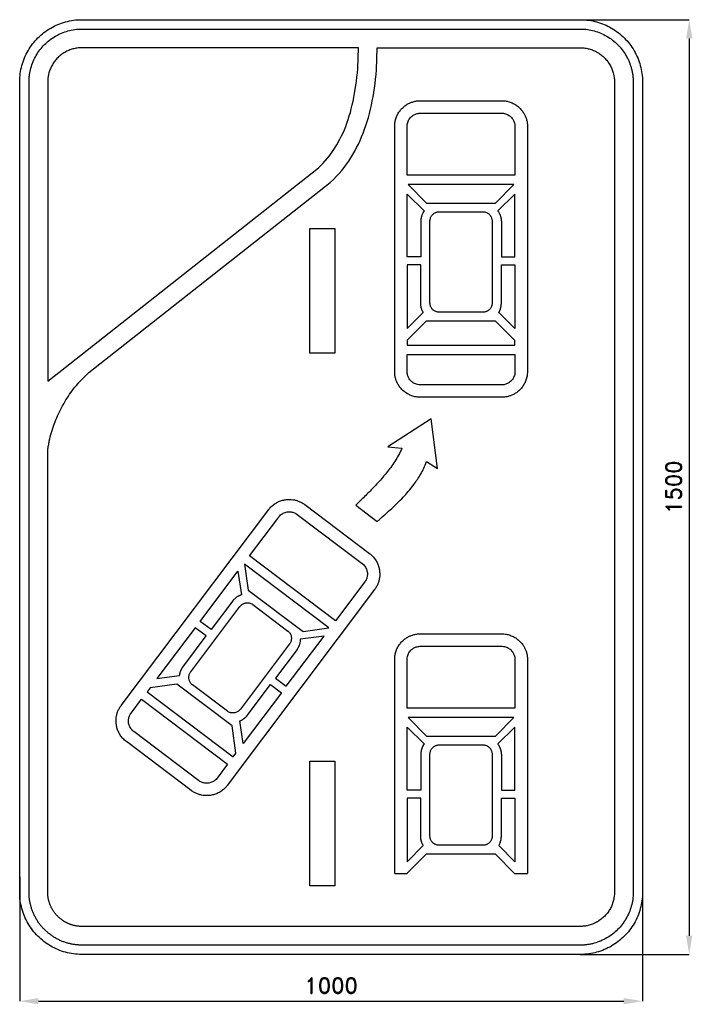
# Model space of a CAD drawing. Header units: millimetres. Extents: x -500 to 580, y -830 to 750.
import ezdxf

# ---------------------------------------------------------------- set-up
doc = ezdxf.new("R2010")
doc.units = ezdxf.units.MM
doc.header["$LTSCALE"] = 5
doc.layers.add('Kóty', color=2, linetype='Continuous')
doc.layers.add('Značka', color=7, linetype='Continuous')
doc.styles.get("Standard").update_dxf_attribs({"font": 'romand.shx', "height": 25})
doc.dimstyles.get("Standard").update_dxf_attribs({"dimtxt": 25, "dimasz": 30, "dimexe": 0.18, "dimexo": 0.0625, "dimgap": 12.5, "dimtad": 1, "dimdec": 0, "dimzin": 0, "dimdsep": 46, "dimtxsty": 'Standard', "dimcen": 0.09, "dimadec": 0, "dimazin": 0, "dimtfac": 1, "dimtdec": 0, "dimtofl": 0, "dimtmove": 0, "dimatfit": 3, "dimfxl": 1, "dimtolj": 1, "dimtzin": 0, "dimarcsym": 0})

# ---------------------------------------------------------------- blocks, each defined once
blk = doc.blocks.new('*D1')
at = {"layer": 'Defpoints', "color": 0, "transparency": 16777216}
for p in [(-500, -625.3), (500, -631.7), (500, -825)]:
    blk.add_point(p, dxfattribs=at)
at = {"layer": 'Kóty', "color": 0, "lineweight": -2, "transparency": 16777216}
for p, q in [((-500, -625.4), (-500, -825.2)), ((500, -631.8), (500, -825.2)), ((-470, -825), (470, -825))]:
    blk.add_line(p, q, dxfattribs=at)
at = {"layer": 'Kóty', "color": 0, "transparency": 16777216}
for points in [[(-470, -820), (-470, -830), (-500, -825)], [(470, -820), (470, -830), (500, -825)]]:
    blk.add_solid(points, dxfattribs=at)
at = {"layer": 'Kóty', "color": 0, "transparency": 16777216, "insert": (0, -800), "char_height": 25, "attachment_point": 5}
blk.add_mtext('\\A1;1000', dxfattribs=at)
blk = doc.blocks.new('*D2')
at = {"layer": 'Defpoints', "color": 0, "transparency": 16777216}
for p in [(357.6, 750), (400, -750), (575, -750)]:
    blk.add_point(p, dxfattribs=at)
at = {"layer": 'Kóty', "color": 0, "lineweight": -2, "transparency": 16777216}
for p, q in [((357.6, 750), (575.2, 750)), ((575, 720), (575, -720)), ((400.1, -750), (575.2, -750))]:
    blk.add_line(p, q, dxfattribs=at)
at = {"layer": 'Kóty', "color": 0, "transparency": 16777216}
for points in [[(570, 720), (580, 720), (575, 750)], [(570, -720), (580, -720), (575, -750)]]:
    blk.add_solid(points, dxfattribs=at)
at = {"layer": 'Kóty', "color": 0, "transparency": 16777216, "insert": (550, 0), "char_height": 25, "attachment_point": 5, "rotation": 90}
blk.add_mtext('\\A1;1500', dxfattribs=at)

msp = doc.modelspace()

# ---------------------------------------------------------------- linework, layer by layer
at = {"layer": 'Značka', "color": 3}
for points in [[(-400, -750.0001), (-400.393, -749.9989), (-400.785, -749.997, -0.03218), (-413.6978, -749.0925, -0.0354433), (-426.3874, -746.4558, -0.0362667), (-438.6591, -742.3069, -0.0344204), (-450.2266, -736.4714, -0.0337216), (-461.0043, -729.285, -0.0340852), (-470.7107, -720.7108, -0.0342091), (-479.2931, -711.0065, -0.0342294), (-486.4714, -700.2266, -0.0340445), (-492.2652, -688.6513, -0.0334126), (-496.4558, -676.3874, -0.0341271), (-499.1355, -663.6918, -0.0367448), (-499.997, -650.785), (-499.999, -650.393), (-500, -650), (-500, 650), (-499.9989, 650.39), (-499.997, 650.79, -0.03218), (-499.0925, 663.7, -0.0354433), (-496.4558, 676.39, -0.0362664), (-492.3069, 688.66, -0.0344172), (-486.4714, 700.23, -0.0337245), (-479.285, 711, -0.0340837), (-470.7107, 720.71, -0.0342081), (-461.0064, 729.29, -0.0342266), (-450.2266, 736.47, -0.0340348), (-438.6512, 742.27, -0.0334162), (-426.3874, 746.46, -0.034138), (-413.6918, 749.14, -0.0367457), (-400.785, 750), (-400.393, 750), (-400, 750), (400, 750), (400.393, 750), (400.785, 750, -0.0321882), (413.698, 749.09, -0.035452), (426.387, 746.46, -0.0362651), (438.659, 742.31, -0.0344246), (450.227, 736.47, -0.0337155), (461.004, 729.29, -0.0340748), (470.711, 720.71, -0.0342013), (479.293, 711.01, -0.0342246), (486.471, 700.23, -0.0340425), (492.265, 688.65, -0.0334114), (496.46, 676.39, -0.0341292), (499.14, 663.69, -0.0367449), (500, 650.79), (500, 650.39), (500, 650), (500, -650), (500, -650.393), (500, -650.785, -0.0321792), (499.09, -663.6978, -0.0354417), (496.46, -676.3874, -0.0362686), (492.307, -688.6592, -0.0344241), (486.471, -700.2266, -0.0337233), (479.285, -711.0043, -0.0340864), (470.711, -720.7108, -0.0342055), (461.006, -729.2932, -0.0342294), (450.227, -736.4714, -0.0340415), (438.651, -742.2652, -0.0334119), (426.387, -746.4558, -0.0341282), (413.692, -749.1355, -0.0367444), (400.785, -749.997), (400.393, -749.999), (400, -750.0001), (-400, -750.0001)], [(-400, -735), (-400.334, -734.999), (-400.668, -734.9974), (-401.218, -734.9917), (-401.769, -734.9841, -0.00689507), (-403.97, -734.9171, -0.00686198), (-406.1678, -734.7896, -0.00853085), (-408.91, -734.5557, -0.00847555), (-411.643, -734.2286, -0.00908917), (-414.3688, -733.8166, -0.010361), (-417.0758, -733.2991, -0.00925101), (-419.7619, -732.6835, -0.00574589), (-422.4292, -731.9874, -0.00582053), (-425.0815, -731.2406, -0.00948233), (-427.7087, -730.4132, -0.0105944), (-430.3033, -729.4881, -0.00917476), (-432.8602, -728.4608, -0.00890776), (-435.383, -727.3519, -0.00978811), (-437.8617, -726.1499, -0.00897932), (-440.2972, -724.8628, -0.00647017), (-442.6925, -723.5006, -0.00640968), (-445.0566, -722.0861, -0.00880086), (-447.376, -720.6009, -0.00956788), (-449.6438, -719.0377, -0.00872166), (-451.8535, -717.3922, -0.00872453), (-454.0106, -715.6792, -0.00958369), (-456.103, -713.8887, -0.0089346), (-458.133, -712.0281, -0.00677308), (-460.104, -710.1041, -0.00678073), (-462.03, -708.1338, -0.00895211), (-463.8927, -706.1045, -0.00962342), (-465.6848, -704.0125, -0.00880776), (-467.3991, -701.8554, -0.00880367), (-469.0443, -699.6462, -0.00961538), (-470.6067, -697.3784, -0.00895995), (-472.0905, -695.0586, -0.00682923), (-473.5006, -692.6925, -0.00681489), (-474.8537, -690.2951, -0.00892374), (-476.1304, -687.8568, -0.00955601), (-477.3235, -685.3764, -0.00872071), (-478.4253, -682.8535, -0.00867696), (-479.4496, -680.2946, -0.00940425), (-480.3805, -677.7009, -0.00872043), (-481.2242, -675.0777, -0.00662034), (-481.9873, -672.4292, -0.00664986), (-482.6903, -669.7608, -0.00879066), (-483.3103, -667.0725, -0.0096531), (-483.839, -664.3644, -0.0092455), (-484.2651, -661.638, -0.00915913), (-484.5998, -658.9074, -0.00943734), (-484.8328, -656.1664, -0.00796906), (-484.9512, -653.969, -0.00858889), (-484.9967, -651.768), (-484.9982, -651.218), (-484.9973, -650.668), (-484.999, -650.334), (-485, -650), (-485, 650), (-484.999, 650.33), (-484.9973, 650.67), (-484.9916, 651.22, -0.00129329), (-484.984, 651.77, -0.00689548), (-484.917, 653.97, -0.00686984), (-484.7894, 656.17, -0.00852932), (-484.5555, 658.91, -0.00845193), (-484.2285, 661.64, -0.00907451), (-483.8166, 664.37, -0.0103577), (-483.2991, 667.07), (-482.6836, 669.76), (-481.9873, 672.43), (-481.2405, 675.08), (-480.4131, 677.71), (-479.488, 680.3), (-478.4607, 682.86), (-477.3519, 685.38), (-476.1499, 687.86), (-474.8627, 690.3), (-473.5006, 692.69), (-472.0861, 695.05), (-470.6008, 697.37), (-469.0376, 699.64), (-467.3921, 701.85), (-465.6791, 704.01), (-463.8887, 706.1), (-462.0279, 708.13), (-460.104, 710.1), (-458.1337, 712.03), (-456.1046, 713.89), (-454.0127, 715.68), (-451.8554, 717.4), (-449.6463, 719.05), (-447.3784, 720.61), (-445.0584, 722.09), (-442.6925, 723.5), (-440.295, 724.85), (-437.8569, 726.13), (-435.3766, 727.33), (-432.8535, 728.43), (-430.2947, 729.45), (-427.7008, 730.38), (-425.0776, 731.23), (-422.4292, 731.99), (-419.7608, 732.69), (-417.0725, 733.31), (-414.3645, 733.84), (-411.638, 734.27), (-408.9074, 734.6), (-406.1664, 734.84), (-403.969, 734.95), (-401.768, 735), (-401.218, 735), (-400.668, 735), (-400.334, 735), (-400, 735), (400, 735), (400.334, 735), (400.668, 735), (401.218, 734.99), (401.769, 734.99), (403.97, 734.92), (406.168, 734.79), (408.91, 734.56), (411.643, 734.23), (414.369, 733.82), (417.076, 733.3), (419.762, 732.69), (422.429, 731.99), (425.081, 731.24), (427.709, 730.41), (430.303, 729.49), (432.86, 728.46), (435.383, 727.35), (437.862, 726.15), (440.298, 724.86), (442.693, 723.5), (445.057, 722.09), (447.377, 720.6), (449.644, 719.04), (451.854, 717.39), (454.011, 715.68), (456.103, 713.89), (458.133, 712.02), (460.104, 710.1), (462.03, 708.13), (463.892, 706.1), (465.685, 704.02), (467.399, 701.86), (469.045, 699.65), (470.607, 697.38), (472.091, 695.06), (473.501, 692.69), (474.854, 690.29), (476.131, 687.85, -0.00959969), (477.323, 685.37, -0.00869262), (478.425, 682.85, -0.00865082), (479.449, 680.29, -0.00938357), (480.38, 677.7, -0.00873044), (481.224, 675.08, -0.00665825), (481.987, 672.43, -0.00665167), (482.69, 669.76, -0.00880266), (483.31, 667.07, -0.00968793), (483.839, 664.37, -0.00926676), (484.265, 661.64, -0.00918582), (484.6, 658.91, -0.00941938), (484.833, 656.17, -0.00796784), (484.951, 653.97, -0.00857052), (484.996, 651.77), (484.998, 651.22), (484.997, 650.67), (484.999, 650.33), (485, 650), (485, -650), (484.999, -650.334), (484.997, -650.668), (484.991, -651.218), (484.984, -651.769), (484.917, -653.97), (484.79, -656.1679), (484.556, -658.9101), (484.229, -661.6431), (483.817, -664.3689), (483.299, -667.0759), (482.683, -669.7619), (481.987, -672.4292), (481.24, -675.0815), (480.413, -677.7086), (479.488, -680.3033), (478.461, -682.8602), (477.352, -685.3829), (476.15, -687.8617), (474.863, -690.2972), (473.501, -692.6925), (472.086, -695.0567), (470.601, -697.376), (469.038, -699.6439), (467.392, -701.8536), (465.679, -704.0106), (463.889, -706.103), (462.028, -708.133), (460.104, -710.1041), (458.134, -712.0301), (456.104, -713.8927), (454.012, -715.6848), (451.855, -717.3991), (449.646, -719.0443), (447.378, -720.6067), (445.059, -722.0905), (442.693, -723.5006), (440.296, -724.8537), (437.857, -726.1304), (435.377, -727.3234), (432.854, -728.4253), (430.295, -729.4496), (427.701, -730.3805), (425.078, -731.2243), (422.429, -731.9874), (419.761, -732.6903, -0.00878778), (417.072, -733.3104, -0.00965492), (414.364, -733.839, -0.00924326), (411.638, -734.2651, -0.00915577), (408.907, -734.5998, -0.00943621), (406.166, -734.8328, -0.0079704), (403.969, -734.9512, -0.00858699), (401.768, -734.9968), (401.218, -734.9983), (400.668, -734.9974), (400.334, -734.9991), (400, -735), (-400, -735)], [(-1.67, 488.57), (4.608, 494.3), (8.81, 498.79), (13.012, 503.43), (17.069, 508.21), (20.982, 512.99), (24.605, 517.92), (28.227, 523.13), (31.705, 528.35), (34.893, 533.71), (38.081, 539.07), (40.979, 544.72), (43.877, 550.38), (46.63, 556.17), (49.094, 561.97), (51.557, 568.05), (53.731, 574.14), (55.904, 580.37), (57.933, 586.6), (59.817, 592.98), (61.555, 599.5), (63.149, 606.16), (64.743, 612.83), (66.192, 619.64), (67.352, 626.45), (68.511, 633.41), (69.67, 640.36), (70.54, 647.61), (71.409, 654.71), (72.134, 662.1), (72.713, 669.49), (74.178, 705), (400, 705), (400.216, 705), (400.432, 705), (400.788, 705), (401.144, 705), (402.568, 704.97), (403.99, 704.89), (405.764, 704.74), (407.531, 704.52), (409.295, 704.24), (411.047, 703.9), (412.786, 703.5), (414.513, 703.05), (416.227, 702.56), (417.924, 702.01), (419.602, 701.41), (421.258, 700.75), (422.891, 700.04), (424.496, 699.26), (426.074, 698.44), (427.625, 697.56), (429.156, 696.65), (430.657, 695.69), (432.124, 694.67), (433.554, 693.61), (434.95, 692.5), (436.303, 691.34), (437.616, 690.14), (438.891, 688.89), (440.136, 687.61), (441.34, 686.3), (442.499, 684.95), (443.607, 683.55), (444.672, 682.12), (445.683, 680.65), (446.644, 679.15), (447.559, 677.62), (448.44, 676.07), (449.273, 674.5), (450.051, 672.89), (450.769, 671.26), (451.434, 669.61), (452.032, 667.93), (452.568, 666.23), (453.051, 664.51), (453.501, 662.78, -0.00926589), (453.9, 661.05, -0.0103692), (454.234, 659.29, -0.00903401), (454.501, 657.53, -0.00835058), (454.712, 655.76, -0.00825604), (454.864, 653.99, -0.00694903), (454.947, 652.57, -0.0075411), (454.989, 651.14), (454.994, 650.79), (454.998, 650.43), (454.999, 650.22), (455, 650), (455, -650), (454.999, -650.216), (454.998, -650.432), (454.999, -650.788), (454.998, -651.144), (454.967, -652.568), (454.892, -653.99), (454.742, -655.7635), (454.525, -657.5304), (454.249, -659.2946), (453.907, -661.0469), (453.506, -662.7864), (453.051, -664.513), (452.557, -666.2267), (452.011, -667.9241), (451.409, -669.6023), (450.746, -671.2581), (450.033, -672.8906), (449.261, -674.4956), (448.435, -676.0733), (447.559, -677.6246), (446.647, -679.1556), (445.687, -680.6566), (444.676, -682.124), (443.611, -683.5535), (442.502, -684.9492), (441.342, -686.3029), (440.137, -687.616), (438.891, -688.8908), (437.616, -690.1358), (436.302, -691.3397), (434.948, -692.4982), (433.552, -693.6067), (432.122, -694.6714), (430.655, -695.6829), (429.155, -696.644), (427.625, -697.5592), (426.075, -698.4406), (424.499, -699.2734), (422.895, -700.0512), (421.263, -700.7687), (419.608, -701.4334), (417.929, -702.032), (416.229, -702.5674), (414.513, -703.0506), (412.787, -703.501), (411.049, -703.8994, -0.0103407), (409.298, -704.2342, -0.00908382), (407.534, -704.5008, -0.00838695), (405.766, -704.7118, -0.00826064), (403.991, -704.8638, -0.00688041), (402.569, -704.9473, -0.00753475), (401.144, -704.9897), (400.788, -704.9947), (400.432, -704.9983), (400.216, -704.9993), (400, -705), (-400, -705), (-400.216, -704.9994), (-400.432, -704.9983), (-400.788, -704.9988), (-401.144, -704.9979, -0.00786597), (-402.568, -704.9674, -0.00794685), (-403.99, -704.8918, -0.00974292), (-405.7636, -704.7418, -0.00925284), (-407.5304, -704.5245, -0.00924276), (-409.2946, -704.2488, -0.00966714), (-411.0469, -703.9067, -0.00880925), (-412.7864, -703.5055, -0.00664885), (-414.513, -703.0506, -0.00661532), (-416.2267, -702.5568, -0.00871976), (-417.9241, -702.0109, -0.00940501), (-419.6023, -701.4085, -0.00867727), (-421.2581, -700.7458, -0.00872036), (-422.8906, -700.0328, -0.00956005), (-424.4956, -699.2609, -0.00892323), (-426.0732, -698.4347, -0.00681306), (-427.6245, -697.5592, -0.00682876), (-429.1555, -696.6467, -0.008961), (-430.6566, -695.6867, -0.00961838), (-432.124, -694.6757, -0.00880869), (-433.5535, -693.6112, -0.00880726), (-434.9493, -692.502, -0.00962625), (-436.3029, -691.3423, -0.00895243), (-437.616, -690.137, -0.00677638), (-438.8908, -688.8908, -0.0067694), (-440.1358, -687.6154, -0.00893538), (-441.3397, -686.3019, -0.00958246), (-442.4983, -684.948, -0.00872763), (-443.6067, -683.5523, -0.00872404), (-444.6714, -682.1225, -0.00957329), (-445.6829, -680.6551, -0.00880217), (-446.644, -679.1543, -0.00641028), (-447.5592, -677.6246, -0.00646808), (-448.4406, -676.0747, -0.00897883), (-449.2735, -674.4988, -0.00978865), (-450.0512, -672.8949, -0.00890714), (-450.7687, -671.2625, -0.00917282), (-451.4334, -669.608, -0.0105907), (-452.0321, -667.9291, -0.00948108), (-452.5674, -666.2292, -0.00582409), (-453.0506, -664.513, -0.00574651), (-453.501, -662.7871, -0.00923446), (-453.8994, -661.049, -0.0103402), (-454.2342, -659.2974, -0.0090814), (-454.5008, -657.5337, -0.00838796), (-454.7118, -655.7652, -0.00826346), (-454.8638, -653.991, -0.00688074), (-454.9473, -652.568, -0.00753651), (-454.9897, -651.144), (-454.9947, -650.788), (-454.9983, -650.432), (-454.9993, -650.216), (-454.9999, -650), (-454.9999, 59.663, -0.00232443), (-453.7613, 66.711, -0.00697884), (-452.392, 73.734, -0.0363427), (-444.4643, 101.174, -0.0352835), (-432.6649, 127.296, -0.0364944), (-417.7269, 151.779, -0.0403184), (-399.301, 173.608), (-394.251, 178.679), (-389.095, 183.641), (-1.67, 488.57)], [(143.529, 620), (273.799, 620), (274.817, 619.98), (275.835, 619.95, -0.043052), (282.679, 619.08, -0.0453126), (289.276, 617.02, -0.0423809), (295.02, 614.22, -0.0402844), (300.226, 610.52, -0.0394974), (304.823, 606.15, -0.0408506), (308.657, 601.11, -0.0331741), (311.184, 596.67, -0.0320118), (313.116, 591.94, -0.0360611), (314.574, 586.55, -0.0405311), (315.192, 581.01, -0.00590874), (315.225, 580), (315.242, 578.99), (315.242, 185.138), (315.224, 184.127, -0.00481894), (315.192, 183.115, -0.0439995), (314.305, 176.323, -0.0462155), (312.214, 169.785, -0.0431262), (309.378, 164.092, -0.0405674), (305.632, 158.949, -0.0395515), (301.2, 154.401, -0.0404862), (296.109, 150.622, -0.0327526), (291.622, 148.128, -0.0314128), (286.845, 146.225, -0.0353077), (281.408, 144.788, -0.0396355), (275.835, 144.179), (274.817, 144.147), (273.799, 144.13), (143.529, 144.13), (142.511, 144.148), (141.493, 144.179, -0.0430345), (134.65, 145.052, -0.0453211), (128.052, 147.114, -0.0423894), (122.309, 149.908, -0.0403), (117.102, 153.609, -0.0394768), (112.505, 157.98, -0.0408444), (108.671, 163.021, -0.0331685), (106.144, 167.458, -0.032016), (104.212, 172.193, -0.0360586), (102.754, 177.584, -0.0405286), (102.136, 183.115, -0.00591035), (102.103, 184.127), (102.086, 185.138), (102.086, 578.99, -0.00168944), (102.104, 580, -0.00482271), (102.136, 581.01, -0.0440003), (103.023, 587.81, -0.0462178), (105.114, 594.35, -0.0431183), (107.951, 600.04, -0.0405787), (111.696, 605.18, -0.0395509), (116.128, 609.73, -0.0404787), (121.219, 613.51, -0.0327839), (125.706, 616, -0.0314016), (130.483, 617.91, -0.0353077), (135.92, 619.34, -0.0396355), (141.493, 619.95), (142.511, 619.98), (143.529, 620)], [(143.529, 600), (273.799, 600), (274.325, 599.99), (274.85, 599.98, -0.0427301), (278.384, 599.53, -0.0450254), (281.793, 598.47, -0.0421863), (284.764, 597.04, -0.0402989), (287.46, 595.14, -0.0395695), (289.842, 592.89, -0.0410042), (291.829, 590.29, -0.0334142), (293.14, 588, -0.0322256), (294.142, 585.55, -0.0362712), (294.899, 582.76, -0.0405929), (295.219, 579.9), (295.236, 579.37), (295.245, 578.85), (295.245, 500.6), (122.083, 500.6), (122.083, 578.85), (122.092, 579.37, -0.00475466), (122.109, 579.9, -0.0435462), (122.562, 583.41, -0.0462499), (123.635, 586.8, -0.0433386), (125.092, 589.74, -0.0410257), (127.02, 592.39, -0.0400028), (129.307, 594.73, -0.0407929), (131.936, 596.67, -0.0329696), (134.261, 597.95, -0.0313862), (136.736, 598.93, -0.0350999), (139.567, 599.67, -0.0390351), (142.466, 599.98), (142.998, 599.99), (143.529, 600)], [(122.083, 470.02), (149.615, 443.36), (149.479, 443.17), (149.343, 442.98), (148.415, 441.59), (147.567, 440.15, 0.0153866), (146.803, 438.68, 0.0152654), (146.13, 437.17, 0.0160681), (145.514, 435.55, 0.0164691), (145.005, 433.89, 0.0136061), (144.65, 432.47, 0.0126077), (144.371, 431.03, 0.0142185), (144.134, 429.39, 0.0152871), (143.995, 427.74), (143.979, 427.43), (143.964, 427.13), (143.964, 369.31), (122.083, 369.31), (122.083, 470.02)], [(295.245, 470.02), (267.568, 443.36), (267.711, 443.17), (267.852, 442.98), (268.81, 441.59, -0.0165211), (269.678, 440.15, -0.0164857), (270.45, 438.69, -0.0158059), (271.125, 437.17, -0.0161243), (271.742, 435.55, -0.0159331), (272.253, 433.89, -0.012846), (272.612, 432.47, -0.0117233), (272.901, 431.03, -0.0129141), (273.154, 429.39, -0.0135585), (273.321, 427.74), (273.343, 427.43), (273.365, 427.13), (273.365, 369.31), (295.245, 369.31), (295.245, 470.02)], [(173.525, 441.77), (243.804, 441.77), (244.167, 441.76), (244.53, 441.75, -0.044624), (246.974, 441.42, -0.0464518), (249.324, 440.66, -0.0432458), (251.377, 439.63, -0.0404914), (253.229, 438.27, -0.0394109), (254.872, 436.65, -0.0402653), (256.236, 434.8, -0.0326075), (257.138, 433.17, -0.0311827), (257.826, 431.43, -0.0351186), (258.346, 429.46, -0.0394648), (258.566, 427.44), (258.578, 427.07), (258.584, 426.7), (258.584, 295.56), (258.578, 295.19, -0.00477567), (258.566, 294.82, -0.0430366), (258.251, 292.34, -0.045577), (257.504, 289.95, -0.0425586), (256.495, 287.89, -0.0405639), (255.157, 286.01, -0.0395984), (253.579, 284.36, -0.0408418), (251.761, 282.99, -0.0331107), (250.162, 282.08, -0.0319144), (248.457, 281.39, -0.0359021), (246.518, 280.87, -0.0403254), (244.53, 280.65), (244.167, 280.64), (243.804, 280.63), (173.525, 280.63), (173.161, 280.64), (172.798, 280.65, -0.0437604), (170.356, 280.97, -0.0459425), (168.004, 281.71, -0.0429194), (165.953, 282.73, -0.0405259), (164.099, 284.07, -0.03969), (162.457, 285.66, -0.0406278), (161.092, 287.49, -0.0329528), (160.19, 289.11, -0.0315413), (159.502, 290.83, -0.0354882), (158.982, 292.8, -0.0396111), (158.762, 294.82), (158.75, 295.19), (158.744, 295.56), (158.744, 426.7), (158.751, 427.07, -0.00477253), (158.762, 427.44, -0.0428973), (159.078, 429.92, -0.0450346), (159.824, 432.32, -0.0420908), (160.834, 434.41, -0.0400968), (162.171, 436.3, -0.0393008), (163.748, 437.97, -0.0408113), (165.567, 439.37, -0.033106), (167.165, 440.29, -0.0321955), (168.871, 440.99, -0.0363597), (170.809, 441.52, -0.041103), (172.798, 441.75), (173.161, 441.76), (173.525, 441.77)], [(122.083, 254.26), (148.021, 280.05), (147.918, 280.23), (147.814, 280.42), (147.122, 281.71), (146.487, 283.03), (145.932, 284.33, -0.0129767), (145.443, 285.65, -0.0137791), (145.008, 287.03, -0.0144138), (144.65, 288.43, -0.0118287), (144.407, 289.6, -0.0111158), (144.219, 290.79, -0.0125024), (144.065, 292.13, -0.0134044), (143.981, 293.47), (143.972, 293.72), (143.964, 293.96), (143.964, 356.42), (122.083, 356.42), (122.083, 254.26)], [(295.245, 254.26), (269.307, 280.05), (269.411, 280.23), (269.513, 280.42, 0.0111567), (270.199, 281.71, 0.0126844), (270.822, 283.03, 0.0127563), (271.363, 284.33, 0.0126889), (271.838, 285.65, 0.0129904), (272.263, 287.03, 0.0131833), (272.614, 288.43, 0.0105883), (272.858, 289.6, 0.0097251), (273.054, 290.79, 0.0106853), (273.224, 292.13, 0.0111823), (273.335, 293.47), (273.35, 293.72), (273.365, 293.96), (273.365, 356.42), (295.245, 356.42), (295.245, 254.26)], [(295.245, 212.67), (295.245, 185.138), (295.236, 184.613, -0.00476168), (295.219, 184.088, -0.0440789), (294.759, 180.571, -0.0465324), (293.674, 177.186, -0.0433767), (292.203, 174.248, -0.0407822), (290.261, 171.596, -0.0396636), (287.964, 169.255, -0.0404557), (285.329, 167.313, -0.0326582), (283.007, 166.032, -0.0312626), (280.537, 165.055, -0.035055), (277.728, 164.319, -0.0393719), (274.85, 164.007), (274.325, 163.991), (273.799, 163.982), (143.529, 163.982), (142.998, 163.991), (142.466, 164.007, -0.0423938), (138.908, 164.453, -0.0452611), (135.475, 165.511, -0.0424436), (132.503, 166.943, -0.0407037), (129.808, 168.848, -0.039901), (127.437, 171.097, -0.0412309), (125.463, 173.694, -0.033444), (124.164, 175.986, -0.0321178), (123.173, 178.431, -0.0360086), (122.425, 181.224, -0.0401006), (122.109, 184.088), (122.092, 184.613), (122.083, 185.138), (122.083, 212.67), (295.245, 212.67)], [(39.777, -28.772), (74.119, -55), (75.604, -53.692), (77.088, -52.384, 0.00145387), (87.313, -43.342, 0.00479974), (97.423, -34.173, 0.00734171), (106.625, -25.475, 0.0100316), (115.521, -16.46, 0.0128409), (123.858, -7.293, 0.0163459), (131.644, 2.342, 0.0148016), (137.386, 10.326, 0.0156641), (142.635, 18.649, 0.019031), (147.72, 27.961, 0.0226102), (152.008, 37.652, 0.00327508), (152.703, 39.432), (153.383, 41.217), (170.626, 29.77), (160.483, 109.468), (91.218, 64.547), (113.679, 62.229), (112.986, 60.714), (112.285, 59.204, -0.0201265), (106.836, 48.757, -0.0179235), (100.604, 38.747, -0.015027), (93.96, 29.303, -0.0119793), (86.817, 20.235, -0.0098069), (79.1, 11.182, -0.00785519), (71.069, 2.408, -0.00500573), (64.334, -4.621, -0.00372421), (57.478, -11.532, -0.00274764), (50.001, -18.893, -0.00160442), (42.46, -26.19), (41.119, -27.481), (39.777, -28.772)], [(-42.24, -28.125), (61.658, -106.519), (62.457, -107.149), (63.249, -107.79, -0.0429633), (68.17, -112.625, -0.045275), (72.178, -118.257, -0.0423651), (75.065, -123.958, -0.0402484), (76.976, -130.056, -0.0394009), (77.998, -136.324, -0.0406915), (78.009, -142.664, -0.0330244), (77.345, -147.737, -0.0318329), (76.028, -152.689, -0.0358382), (73.938, -157.883, -0.0402327), (71.096, -162.685, -0.00584614), (70.513, -163.515, -0.00192462), (69.917, -164.336), (-166.859, -478.927), (-167.483, -479.72), (-168.118, -480.505, -0.043828), (-172.927, -485.386, -0.0458269), (-178.539, -489.343, -0.0428131), (-184.247, -492.189, -0.0403372), (-190.348, -494.053, -0.0394135), (-196.645, -495.033, -0.040453), (-203.006, -495, -0.0328135), (-208.11, -494.3, -0.0315313), (-213.089, -492.949, -0.0355002), (-218.32, -490.821, -0.0398518), (-223.157, -487.943, -0.00581868), (-223.994, -487.354), (-224.821, -486.751), (-328.718, -408.357), (-329.524, -407.727), (-330.323, -407.086, -0.0429611), (-335.279, -402.255, -0.0454299), (-339.32, -396.619, -0.0425008), (-342.228, -390.921, -0.0404327), (-344.156, -384.82, -0.0395704), (-345.19, -378.553, -0.0408464), (-345.208, -372.212, -0.0331293), (-344.547, -367.139, -0.0319074), (-343.232, -362.187, -0.0358918), (-341.143, -356.993, -0.0402597), (-338.302, -352.191), (-337.719, -351.361), (-337.123, -350.54), (-100.057, -36.095), (-99.433, -35.295), (-98.799, -34.504, -0.0438166), (-94.003, -29.597, -0.0461533), (-88.398, -25.616, -0.0430985), (-82.711, -22.763, -0.0405861), (-76.627, -20.895, -0.0395712), (-70.352, -19.916, -0.0404529), (-64.012, -19.947, -0.0327036), (-58.922, -20.643, -0.0313186), (-53.956, -21.984, -0.0351473), (-48.737, -24.094, -0.0394012), (-43.903, -26.945), (-43.067, -27.529), (-42.24, -28.125)], [(-54.267, -44.064), (49.775, -122.458), (50.185, -122.784), (50.59, -123.114, -0.0429607), (53.118, -125.617, -0.0447646), (55.177, -128.526, -0.0418272), (56.668, -131.478, -0.0396683), (57.661, -134.633, -0.0388856), (58.2, -137.873, -0.0404032), (58.223, -141.153, -0.0328628), (57.895, -143.769, -0.0319406), (57.232, -146.325, -0.0361253), (56.173, -148.995, -0.0408965), (54.724, -151.463, -0.00606865), (54.427, -151.889), (54.123, -152.309), (7.028, -214.763), (-131.212, -110.576), (-84.118, -48.122), (-83.799, -47.706), (-83.474, -47.295, -0.0446107), (-81.015, -44.747, -0.0469284), (-78.129, -42.683, -0.0437323), (-75.193, -41.208, -0.0410121), (-72.05, -40.248, -0.0398745), (-68.803, -39.751, -0.0405945), (-65.523, -39.779, -0.0327878), (-62.889, -40.15, -0.0313557), (-60.321, -40.856, -0.0352076), (-57.622, -41.961, -0.0394738), (-55.125, -43.449), (-54.694, -43.754), (-54.267, -44.064)], [(-149.615, -135.065), (-143.674, -173.03), (-143.902, -173.097), (-144.13, -173.164, 0.014305), (-145.73, -173.693, 0.0161105), (-147.294, -174.317, 0.0165411), (-148.795, -175.016, 0.0163129), (-150.247, -175.812, 0.0170829), (-151.717, -176.735, 0.0171786), (-153.119, -177.757, 0.0140572), (-154.258, -178.688, 0.0129557), (-155.345, -179.68, 0.0144128), (-156.522, -180.866, 0.0152219), (-157.627, -182.119), (-157.824, -182.356), (-158.02, -182.594), (-192.797, -228.674), (-210.33, -215.488), (-149.615, -135.065)], [(-125.706, -188.535), (-69.482, -230.993), (-69.194, -231.212), (-68.91, -231.435, -0.045419), (-67.147, -233.135, -0.0474275), (-65.724, -235.133, -0.044104), (-64.707, -237.173, -0.0410124), (-64.05, -239.356, -0.0397785), (-63.713, -241.616, -0.0403752), (-63.74, -243.897, -0.032567), (-64.003, -245.728, -0.0311629), (-64.497, -247.514, -0.0350771), (-65.267, -249.387, -0.0395118), (-66.302, -251.12), (-66.513, -251.419), (-66.729, -251.714), (-145.703, -356.481), (-145.928, -356.775), (-146.158, -357.067, -0.0435998), (-147.892, -358.872, -0.0459601), (-149.922, -360.344, -0.0427538), (-151.974, -361.401, -0.0404358), (-154.173, -362.104, -0.0393802), (-156.426, -362.484, -0.0406755), (-158.707, -362.501, -0.0329368), (-160.521, -362.274, -0.0319479), (-162.294, -361.814, -0.0360224), (-164.138, -361.083, -0.0410084), (-165.842, -360.083), (-166.135, -359.878), (-166.424, -359.669), (-222.647, -317.357), (-222.935, -317.131), (-223.22, -316.901, -0.0443715), (-224.982, -315.165, -0.0465293), (-226.406, -313.135, -0.0433241), (-227.422, -311.075, -0.0406149), (-228.079, -308.874, -0.0394955), (-228.416, -306.605, -0.0402913), (-228.389, -304.315, -0.0325627), (-228.127, -302.48, -0.0312171), (-227.632, -300.691, -0.0350875), (-226.863, -298.818, -0.0395349), (-225.828, -297.085), (-225.616, -296.786), (-225.401, -296.49), (-146.427, -191.723), (-146.201, -191.429), (-145.972, -191.138, -0.0436082), (-144.238, -189.333, -0.0459826), (-142.208, -187.861, -0.0427893), (-140.156, -186.803, -0.0404517), (-137.957, -186.1, -0.0393451), (-135.704, -185.72, -0.0406755), (-133.423, -185.703, -0.0329491), (-131.609, -185.93, -0.0319232), (-129.836, -186.391, -0.036029), (-127.992, -187.121, -0.0409734), (-126.287, -188.121), (-125.995, -188.326), (-125.706, -188.535)], [(-279.595, -307.358), (-243.224, -302.286), (-243.197, -302.084), (-243.17, -301.882, -0.00970314), (-242.948, -300.462, -0.0115146), (-242.666, -299.052, -0.0122372), (-242.336, -297.696, -0.0126248), (-241.939, -296.357, -0.0135332), (-241.466, -294.995, -0.0142226), (-240.917, -293.662, -0.0118434), (-240.408, -292.571, -0.0111909), (-239.848, -291.505, -0.0127234), (-239.172, -290.341, -0.0138237), (-238.434, -289.214), (-238.294, -289.012), (-238.152, -288.81), (-200.622, -238.963), (-218.155, -225.776), (-279.595, -307.358)], [(102.086, -619.997), (102.086, -276.49, -0.00168944), (102.104, -275.48, -0.00482271), (102.136, -274.47, -0.0440003), (103.023, -267.67, -0.0462178), (105.114, -261.13, -0.0431183), (107.951, -255.44, -0.0405787), (111.696, -250.3, -0.0395509), (116.128, -245.75, -0.0404787), (121.219, -241.97, -0.0327839), (125.706, -239.48, -0.0314016), (130.483, -237.57, -0.0353077), (135.92, -236.14, -0.0396355), (141.493, -235.53), (142.511, -235.5), (143.529, -235.48)], [(143.529, -235.48), (273.799, -235.48), (274.817, -235.5), (275.835, -235.53, -0.043052), (282.679, -236.4, -0.0453126), (289.276, -238.46, -0.0423809), (295.02, -241.26, -0.0402844), (300.226, -244.96, -0.0394974), (304.823, -249.33, -0.0408506), (308.657, -254.37, -0.0331741), (311.184, -258.81, -0.0320118), (313.116, -263.54, -0.0360611), (314.574, -268.93, -0.0405311), (315.192, -274.47, -0.00590874), (315.225, -275.48), (315.242, -276.49), (315.242, -619.997)], [(-11.375, -239.252), (-49.485, -243.889), (-49.486, -244.131), (-49.489, -244.372, -0.01427), (-49.557, -246.067, -0.0161595), (-49.728, -247.756, -0.01655), (-49.988, -249.39, -0.0162331), (-50.354, -251.004, -0.0168169), (-50.836, -252.669, -0.0166889), (-51.43, -254.297, -0.0135223), (-52.009, -255.654, -0.012221), (-52.657, -256.98, -0.0134774), (-53.467, -258.457, -0.0139337), (-54.357, -259.888), (-54.528, -260.149), (-54.702, -260.409), (-89.479, -306.489), (-71.945, -319.675), (-11.375, -239.252)], [(143.529, -255.48), (273.799, -255.48), (274.325, -255.49), (274.85, -255.5, -0.0427301), (278.384, -255.95, -0.0450254), (281.793, -257.01, -0.0421863), (284.764, -258.44, -0.0402989), (287.46, -260.34, -0.0395695), (289.842, -262.59, -0.0410042), (291.829, -265.19, -0.0334142), (293.14, -267.48, -0.0322256), (294.142, -269.93, -0.0362712), (294.899, -272.72, -0.0405929), (295.219, -275.58), (295.236, -276.11), (295.245, -276.63), (295.245, -354.88), (122.083, -354.88), (122.083, -276.63), (122.092, -276.11, -0.00475466), (122.109, -275.58, -0.0435462), (122.562, -272.07, -0.0462499), (123.635, -268.68, -0.0433386), (125.092, -265.74, -0.0410257), (127.02, -263.09, -0.0400028), (129.307, -260.75, -0.0407929), (131.936, -258.81, -0.0329696), (134.261, -257.53, -0.0313862), (136.736, -256.55, -0.0350999), (139.567, -255.81, -0.0390351), (142.466, -255.5), (142.998, -255.49), (143.529, -255.48)], [(-141.21, -411.69), (-146.427, -375.319), (-146.238, -375.24), (-146.05, -375.16, 0.0115899), (-144.736, -374.565, 0.0128822), (-143.453, -373.907, 0.0130603), (-142.238, -373.213, 0.0128925), (-141.061, -372.457, 0.0133448), (-139.883, -371.62, 0.0136045), (-138.753, -370.722, 0.0110948), (-137.845, -369.933, 0.0102861), (-136.972, -369.105, 0.0115007), (-136.037, -368.146, 0.0124009), (-135.149, -367.143), (-134.991, -366.957), (-134.835, -366.769), (-97.304, -316.777), (-79.77, -329.963), (-141.21, -411.69)], [(-166.134, -444.729), (-182.798, -466.899), (-183.123, -467.308), (-183.454, -467.714, -0.0435386), (-185.946, -470.224, -0.0459904), (-188.849, -472.257, -0.0430283), (-191.793, -473.71, -0.0405416), (-194.938, -474.654, -0.0395484), (-198.187, -475.14, -0.0402593), (-201.467, -475.104, -0.032517), (-204.108, -474.729, -0.0309546), (-206.684, -474.022, -0.0346794), (-209.402, -472.914, -0.0385681), (-211.923, -471.427), (-212.361, -471.123), (-212.794, -470.812), (-316.691, -392.418), (-317.113, -392.093), (-317.531, -391.762, -0.0433541), (-320.122, -389.268, -0.0458965), (-322.234, -386.35, -0.0428082), (-323.75, -383.402, -0.0405932), (-324.756, -380.243, -0.0395915), (-325.297, -377.003, -0.0408221), (-325.313, -373.723, -0.033031), (-324.977, -371.107, -0.0318835), (-324.305, -368.551, -0.0358632), (-323.239, -365.881, -0.040509), (-321.786, -363.413), (-321.488, -362.988), (-321.183, -362.567), (-304.519, -340.542), (-166.134, -444.729)], [(122.083, -385.46), (149.615, -412.12), (149.479, -412.31), (149.343, -412.5), (148.415, -413.89), (147.567, -415.33, 0.0153866), (146.803, -416.8, 0.0152654), (146.13, -418.31, 0.0160681), (145.514, -419.93, 0.0164691), (145.005, -421.59, 0.0136061), (144.65, -423.01, 0.0126077), (144.371, -424.45, 0.0142185), (144.134, -426.09, 0.0152871), (143.995, -427.74), (143.979, -428.05), (143.964, -428.35), (143.964, -486.17), (122.083, -486.17), (122.083, -385.46)], [(295.245, -385.46), (267.568, -412.12), (267.711, -412.31), (267.852, -412.5), (268.81, -413.89, -0.0165211), (269.678, -415.33, -0.0164857), (270.45, -416.79, -0.0158059), (271.125, -418.31, -0.0161243), (271.742, -419.93, -0.0159331), (272.253, -421.59, -0.012846), (272.612, -423.01, -0.0117233), (272.901, -424.45, -0.0129141), (273.154, -426.09, -0.0135585), (273.321, -427.74), (273.343, -428.05), (273.365, -428.35), (273.365, -486.17), (295.245, -486.17), (295.245, -385.46)], [(173.525, -413.71), (243.804, -413.71), (244.167, -413.72), (244.53, -413.73, -0.044624), (246.974, -414.06, -0.0464518), (249.324, -414.82, -0.0432458), (251.377, -415.85, -0.0404914), (253.229, -417.21, -0.0394109), (254.872, -418.83, -0.0402653), (256.236, -420.68, -0.0326075), (257.138, -422.31, -0.0311827), (257.826, -424.05, -0.0351186), (258.346, -426.02, -0.0394648), (258.566, -428.04), (258.578, -428.41), (258.584, -428.78), (258.584, -559.92), (258.578, -560.29, -0.00477567), (258.566, -560.66, -0.0430366), (258.251, -563.14, -0.045577), (257.504, -565.53, -0.0425586), (256.495, -567.59, -0.0405639), (255.157, -569.47, -0.0395984), (253.579, -571.12, -0.0408418), (251.761, -572.49, -0.0331107), (250.162, -573.4, -0.0319144), (248.457, -574.09, -0.0359021), (246.518, -574.61, -0.0403254), (244.53, -574.83), (244.167, -574.84), (243.804, -574.85), (173.525, -574.85), (173.161, -574.84), (172.798, -574.83, -0.0437604), (170.356, -574.51, -0.0459425), (168.004, -573.77, -0.0429194), (165.953, -572.75, -0.0405259), (164.099, -571.41, -0.03969), (162.457, -569.82, -0.0406278), (161.092, -567.99, -0.0329528), (160.19, -566.37, -0.0315413), (159.502, -564.65, -0.0354882), (158.982, -562.68, -0.0396111), (158.762, -560.66), (158.75, -560.29), (158.744, -559.92), (158.744, -428.78), (158.751, -428.41, -0.00477253), (158.762, -428.04, -0.0428973), (159.078, -425.56, -0.0450346), (159.824, -423.16, -0.0420908), (160.834, -421.07, -0.0400968), (162.171, -419.18, -0.0393008), (163.748, -417.51, -0.0408113), (165.567, -416.11, -0.033106), (167.165, -415.19, -0.0321955), (168.871, -414.49, -0.0363597), (170.809, -413.96, -0.041103), (172.798, -413.73), (173.161, -413.72), (173.525, -413.71)], [(122.083, -601.22), (148.021, -575.43), (147.918, -575.25), (147.814, -575.06), (147.122, -573.77), (146.487, -572.45), (145.932, -571.15, -0.0129767), (145.443, -569.83, -0.0137791), (145.008, -568.45, -0.0144138), (144.65, -567.05, -0.0118287), (144.407, -565.88, -0.0111158), (144.219, -564.69, -0.0125024), (144.065, -563.35, -0.0134044), (143.981, -562.01), (143.972, -561.76), (143.964, -561.52), (143.964, -499.06), (122.083, -499.06), (122.083, -601.22)], [(295.245, -601.22), (269.307, -575.43), (269.411, -575.25), (269.513, -575.06, 0.0111567), (270.199, -573.77, 0.0126844), (270.822, -572.45, 0.0127563), (271.363, -571.15, 0.0126889), (271.838, -569.83, 0.0129904), (272.263, -568.45, 0.0131833), (272.614, -567.05, 0.0105883), (272.858, -565.88, 0.0097251), (273.054, -564.69, 0.0106853), (273.224, -563.35, 0.0111823), (273.335, -562.01), (273.35, -561.76), (273.365, -561.52), (273.365, -499.06), (295.245, -499.06), (295.245, -601.22)]]:
    msp.add_lwpolyline(points, format="xyb", dxfattribs=at)
at = {"layer": 'Značka', "color": 251}
msp.add_lwpolyline([(-400, 705), (-400.216, 705), (-400.432, 705), (-400.788, 705), (-401.144, 704.99), (-402.568, 704.95), (-403.991, 704.86), (-405.7653, 704.71), (-407.5337, 704.5), (-409.2975, 704.23), (-411.0491, 703.9), (-412.7871, 703.5), (-414.513, 703.05), (-416.2291, 702.57), (-417.929, 702.03), (-419.6079, 701.43), (-421.2624, 700.77), (-422.8948, 700.05), (-424.4987, 699.27), (-426.0746, 698.44), (-427.6245, 697.56), (-429.1541, 696.65), (-430.655, 695.68), (-432.1226, 694.67), (-433.5523, 693.61), (-434.9482, 692.5), (-436.302, 691.34), (-437.6154, 690.14), (-438.8908, 688.89), (-440.1371, 687.61), (-441.3423, 686.3), (-442.5019, 684.95), (-443.6111, 683.55), (-444.6757, 682.12), (-445.6866, 680.65), (-446.6466, 679.15), (-447.5592, 677.62), (-448.4345, 676.07), (-449.2608, 674.49), (-450.033, 672.89), (-450.7458, 671.26), (-451.4088, 669.6), (-452.011, 667.92), (-452.5568, 666.22), (-453.0506, 664.51), (-453.5054, 662.78), (-453.9067, 661.05), (-454.2488, 659.29), (-454.5245, 657.53, 0.00917108), (-454.7411, 655.76, 0.00944112), (-454.8919, 653.99, 0.00796469), (-454.9685, 652.57, 0.0085895), (-454.9979, 651.14), (-454.9989, 650.79), (-454.9983, 650.43), (-454.9994, 650.22), (-454.9999, 650), (-454.9999, 169.947), (-20.224, 512.14), (-13.262, 519.11), (-2.728, 531.39), (3.425, 540.01), (9.109, 549.05), (14.276, 558.39), (16.973, 563.66), (19.265, 568.48), (21.384, 573.47), (23.515, 578.73), (25.441, 584.12), (27.475, 589.96), (29.279, 595.49), (30.932, 601.09), (32.468, 606.86), (33.971, 613.13), (35.478, 619.44), (36.721, 625.28), (37.769, 631.43), (38.92, 638.34), (39.966, 644.62), (40.758, 651.22), (41.588, 658), (42.249, 664.74), (42.761, 671.28), (44.153, 705), (-400, 705)], format="xyb", dxfattribs=at)
at = {"layer": 'Značka', "color": 3}
for points in [[(264.235, 455.82), (293.506, 485.53), (123.822, 485.53), (153.383, 455.82), (264.235, 455.82)], [(-34.056, 215), (-34.056, 415), (5.944, 415), (5.944, 215), (-34.056, 215)], [(152.513, 266.43), (122.083, 235.855), (122.083, 227.885), (295.245, 227.885), (295.245, 234.986), (263.801, 266.43), (152.513, 266.43)], [(-44.703, -231.862), (-3.55, -225.921), (-139.037, -123.763), (-133.241, -165.206), (-44.703, -231.862)], [(-247.861, -316.052), (-290.608, -321.994), (-295.39, -328.369), (-157.005, -432.702), (-152.803, -427.05), (-159.034, -382.999), (-247.861, -316.052)], [(264.235, -399.66), (293.506, -369.95), (123.822, -369.95), (153.383, -399.66), (264.235, -399.66)], [(-34.056, -640), (-34.056, -440), (5.944, -440), (5.944, -640), (-34.056, -640)], [(152.513, -589.05), (122.083, -619.625), (122.083, -619.997)], [(294.748, -619.997), (263.801, -589.05), (152.513, -589.05)], [(102.086, -619.997), (122.083, -619.997)], [(294.748, -619.997), (315.242, -619.997)]]:
    msp.add_lwpolyline(points, dxfattribs=at)

# ---------------------------------------------------------------- dimensions: what is measured, and where the dimension line sits
at = {"layer": 'Kóty'}
dim = msp.add_linear_dim(base=(575, -750.0001), p1=(357.5669, 750), p2=(400, -750.0001), angle=90, dimstyle='Standard', dxfattribs=at)
dim.commit()
dim.dimension.update_dxf_attribs({"geometry": '*D2', "text_midpoint": (550, 0)})
dim = msp.add_linear_dim(base=(500, -825.0001), p1=(-500, -625.3362), p2=(500, -631.7285), dimstyle='Standard', dxfattribs=at)
dim.commit()
dim.dimension.update_dxf_attribs({"geometry": '*D1', "text_midpoint": (0, -800.0001)})

doc.saveas('drawing.dxf')
